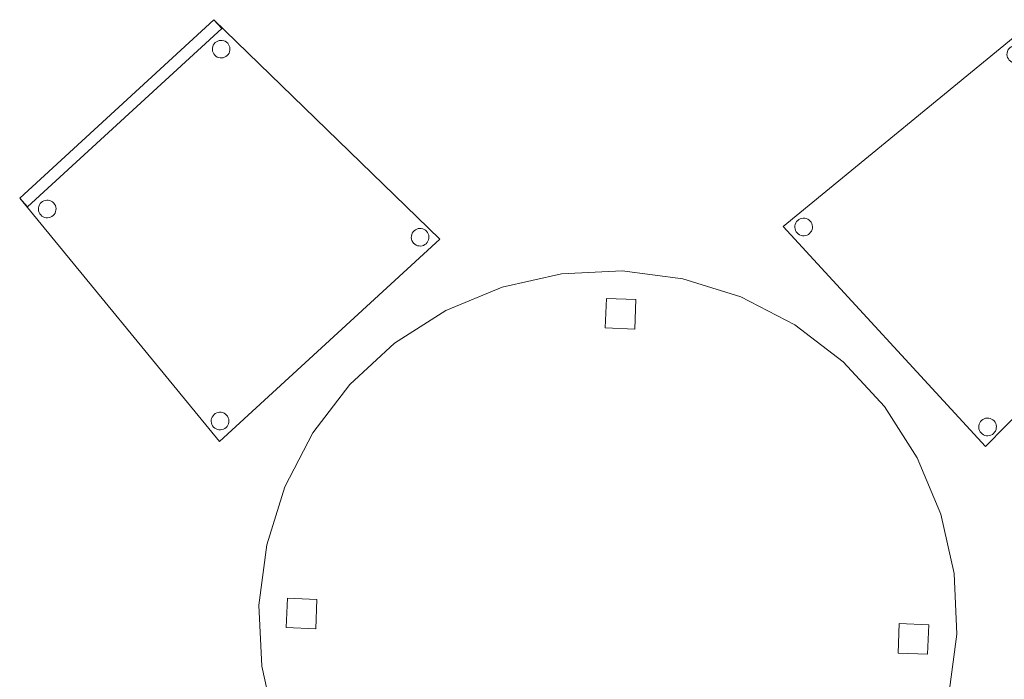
# Model space of a CAD drawing. Header units: metres. Extents: x 397.7 to 427.5, y 12.7 to 28.4.
# Tile 127 of 135: x 423.4 to 425, y 21.5 to 22.6. Entities that reach past the tile are written whole.
import ezdxf

# ---------------------------------------------------------------- set-up
doc = ezdxf.new("R2010")
doc.units = ezdxf.units.M
doc.layers.add('02_MOBILIARIO', color=7, linetype='Continuous', lineweight=18)
doc.layers.add('A-DETL-____-MBND', color=7, linetype='Continuous', lineweight=18)

# ---------------------------------------------------------------- blocks, each defined once
blk = doc.blocks.new('Family - Taula D120_P3-156298-06_PCI_P3')
at = {"layer": 'A-DETL-____-MBND', "color": 253, "true_color": 0xaaaaaa}
for p, q in [((0.4117, 1.1542), (0.5122, 1.1767)), ((0.5122, 1.1767), (0.4117, 1.1542)), ((0.5122, 1.1767), (0.6152, 1.1814)), ((0.6152, 1.1814), (0.5122, 1.1767)), ((0.6152, 1.1814), (0.7174, 1.1682)), ((0.7174, 1.1682), (0.6152, 1.1814)), ((0.7174, 1.1682), (0.8157, 1.1374)), ((0.8157, 1.1374), (0.7174, 1.1682)), ((0.3165, 1.1145), (0.4117, 1.1542)), ((0.4117, 1.1542), (0.3165, 1.1145)), ((0.5862, 1.085), (0.5882, 1.1349)), ((0.5882, 1.1349), (0.5862, 1.085)), ((0.5882, 1.1349), (0.6382, 1.1329)), ((0.6382, 1.1329), (0.5882, 1.1349)), ((0.8157, 1.1374), (0.9072, 1.09)), ((0.9072, 1.09), (0.8157, 1.1374)), ((0.6382, 1.1329), (0.6361, 1.0829)), ((0.6361, 1.0829), (0.6382, 1.1329)), ((0.2298, 1.0589), (0.3165, 1.1145)), ((0.3165, 1.1145), (0.2298, 1.0589)), ((0.6361, 1.0829), (0.5862, 1.085)), ((0.5862, 1.085), (0.6361, 1.0829)), ((0.9072, 1.09), (0.9891, 1.0275)), ((0.9891, 1.0275), (0.9072, 1.09)), ((0.1539, 0.9891), (0.2298, 1.0589)), ((0.2298, 1.0589), (0.1539, 0.9891)), ((0.9891, 1.0275), (1.0589, 0.9517)), ((1.0589, 0.9517), (0.9891, 1.0275)), ((0.0914, 0.9072), (0.1539, 0.9891)), ((0.1539, 0.9891), (0.0914, 0.9072)), ((1.0589, 0.9517), (1.1145, 0.8649)), ((1.1145, 0.8649), (1.0589, 0.9517)), ((0.044, 0.8157), (0.0914, 0.9072)), ((0.0914, 0.9072), (0.044, 0.8157)), ((1.1145, 0.8649), (1.1542, 0.7697)), ((1.1542, 0.7697), (1.1145, 0.8649)), ((0.0132, 0.7174), (0.044, 0.8157)), ((0.044, 0.8157), (0.0132, 0.7174)), ((1.1542, 0.7697), (1.1767, 0.6692)), ((1.1767, 0.6692), (1.1542, 0.7697)), ((0, 0.6152), (0.0132, 0.7174)), ((0.0132, 0.7174), (0, 0.6152)), ((1.1767, 0.6692), (1.1814, 0.5662)), ((1.1814, 0.5662), (1.1767, 0.6692)), ((0.0461, 0.5774), (0.0482, 0.6273)), ((0.0482, 0.6273), (0.0461, 0.5774)), ((0.0482, 0.6273), (0.0982, 0.6252)), ((0.0982, 0.6252), (0.0482, 0.6273)), ((0.0982, 0.6252), (0.0961, 0.5753)), ((0.0961, 0.5753), (0.0982, 0.6252)), ((0.0047, 0.5122), (0, 0.6152)), ((0, 0.6152), (0.0047, 0.5122)), ((1.082, 0.5344), (1.0841, 0.5844)), ((1.0841, 0.5844), (1.082, 0.5344)), ((1.0841, 0.5844), (1.134, 0.5823)), ((1.134, 0.5823), (1.0841, 0.5844)), ((0.0961, 0.5753), (0.0461, 0.5774)), ((0.0461, 0.5774), (0.0961, 0.5753)), ((1.134, 0.5823), (1.132, 0.5324)), ((1.132, 0.5324), (1.134, 0.5823)), ((1.1814, 0.5662), (1.1682, 0.464)), ((1.1682, 0.464), (1.1814, 0.5662)), ((1.132, 0.5324), (1.082, 0.5344)), ((1.082, 0.5344), (1.132, 0.5324)), ((0.0273, 0.4117), (0.0047, 0.5122)), ((0.0047, 0.5122), (0.0273, 0.4117)), ((1.1682, 0.464), (1.1374, 0.3657)), ((1.1374, 0.3657), (1.1682, 0.464)), ((0.0669, 0.3165), (0.0273, 0.4117)), ((0.0273, 0.4117), (0.0669, 0.3165)), ((1.1374, 0.3657), (1.09, 0.2742)), ((1.09, 0.2742), (1.1374, 0.3657)), ((0.1225, 0.2298), (0.0669, 0.3165)), ((0.0669, 0.3165), (0.1225, 0.2298)), ((1.09, 0.2742), (1.0275, 0.1923)), ((1.0275, 0.1923), (1.09, 0.2742)), ((0.1923, 0.1539), (0.1225, 0.2298)), ((0.1225, 0.2298), (0.1923, 0.1539)), ((1.0275, 0.1923), (0.9517, 0.1225)), ((0.9517, 0.1225), (1.0275, 0.1923)), ((0.2742, 0.0914), (0.1923, 0.1539)), ((0.1923, 0.1539), (0.2742, 0.0914)), ((0.9517, 0.1225), (0.8649, 0.0669)), ((0.8649, 0.0669), (0.9517, 0.1225)), ((0.3657, 0.044), (0.2742, 0.0914)), ((0.2742, 0.0914), (0.3657, 0.044)), ((0.5227, 0.0498), (0.5247, 0.0997)), ((0.5247, 0.0997), (0.5227, 0.0498)), ((0.5247, 0.0997), (0.5747, 0.0976)), ((0.5747, 0.0976), (0.5247, 0.0997)), ((0.5747, 0.0976), (0.5726, 0.0477)), ((0.5726, 0.0477), (0.5747, 0.0976)), ((0.8649, 0.0669), (0.7697, 0.0273)), ((0.7697, 0.0273), (0.8649, 0.0669)), ((0.464, 0.0132), (0.3657, 0.044)), ((0.3657, 0.044), (0.464, 0.0132)), ((0.5726, 0.0477), (0.5227, 0.0498)), ((0.5227, 0.0498), (0.5726, 0.0477)), ((0.7697, 0.0273), (0.6692, 0.0047)), ((0.6692, 0.0047), (0.7697, 0.0273)), ((0.5662, 0), (0.464, 0.0132)), ((0.464, 0.0132), (0.5662, 0)), ((0.6692, 0.0047), (0.5662, 0)), ((0.5662, 0), (0.6692, 0.0047))]:
    blk.add_line(p, q, dxfattribs=at)
blk = doc.blocks.new('Family - Cadira confident_P3-156420-06_PCI_P3')
at = {"layer": 'A-DETL-____-MBND', "color": 253, "true_color": 0xaaaaaa}
for p, q in [((0, 0.3729), (0.4124, 0.7113)), ((0.4124, 0.7113), (0, 0.3729)), ((0.3977, 0.6977), (0.4124, 0.7113)), ((0.4124, 0.7113), (0.3977, 0.6977)), ((0.4124, 0.7113), (0.7146, 0.3826)), ((0.7146, 0.3826), (0.4124, 0.7113)), ((0.4124, 0.7113), (0.7146, 0.3826)), ((0.7146, 0.3826), (0.4124, 0.7113)), ((0.6999, 0.369), (0.3977, 0.6977)), ((0.3977, 0.6977), (0.6999, 0.369)), ((0.3792, 0.6666), (0.3797, 0.6691)), ((0.3797, 0.6691), (0.3792, 0.6666)), ((0.3797, 0.6691), (0.3807, 0.6715)), ((0.3807, 0.6715), (0.3797, 0.6691)), ((0.3807, 0.6715), (0.3821, 0.6737)), ((0.3821, 0.6737), (0.3807, 0.6715)), ((0.3821, 0.6737), (0.3839, 0.6756)), ((0.3839, 0.6756), (0.3821, 0.6737)), ((0.3839, 0.6756), (0.3859, 0.6772)), ((0.3859, 0.6772), (0.3839, 0.6756)), ((0.3859, 0.6772), (0.3882, 0.6784)), ((0.3882, 0.6784), (0.3859, 0.6772)), ((0.3882, 0.6784), (0.3907, 0.6792)), ((0.3907, 0.6792), (0.3882, 0.6784)), ((0.3907, 0.6792), (0.3933, 0.6796)), ((0.3933, 0.6796), (0.3907, 0.6792)), ((0.3933, 0.6796), (0.3959, 0.6795)), ((0.3959, 0.6795), (0.3933, 0.6796)), ((0.3959, 0.6795), (0.3984, 0.6789)), ((0.3984, 0.6789), (0.3959, 0.6795)), ((0.3984, 0.6789), (0.4009, 0.6779)), ((0.4009, 0.6779), (0.3984, 0.6789)), ((0.4009, 0.6779), (0.4031, 0.6765)), ((0.4031, 0.6765), (0.4009, 0.6779)), ((0.4031, 0.6765), (0.405, 0.6748)), ((0.405, 0.6748), (0.4031, 0.6765)), ((0.405, 0.6748), (0.4066, 0.6727)), ((0.4066, 0.6727), (0.405, 0.6748)), ((0.4066, 0.6727), (0.4078, 0.6704)), ((0.4078, 0.6704), (0.4066, 0.6727)), ((0.4078, 0.6704), (0.4086, 0.6679)), ((0.4086, 0.6679), (0.4078, 0.6704)), ((0.4086, 0.6679), (0.4089, 0.6653)), ((0.4089, 0.6653), (0.4086, 0.6679)), ((0.3791, 0.664), (0.3792, 0.6666)), ((0.3792, 0.6666), (0.3791, 0.664)), ((0.3794, 0.6614), (0.3791, 0.664)), ((0.3791, 0.664), (0.3794, 0.6614)), ((0.3802, 0.6589), (0.3794, 0.6614)), ((0.3794, 0.6614), (0.3802, 0.6589)), ((0.3814, 0.6566), (0.3802, 0.6589)), ((0.3802, 0.6589), (0.3814, 0.6566)), ((0.383, 0.6545), (0.3814, 0.6566)), ((0.3814, 0.6566), (0.383, 0.6545)), ((0.3849, 0.6528), (0.383, 0.6545)), ((0.383, 0.6545), (0.3849, 0.6528)), ((0.3871, 0.6514), (0.3849, 0.6528)), ((0.3849, 0.6528), (0.3871, 0.6514)), ((0.3895, 0.6504), (0.3871, 0.6514)), ((0.3871, 0.6514), (0.3895, 0.6504)), ((0.3921, 0.6498), (0.3895, 0.6504)), ((0.3895, 0.6504), (0.3921, 0.6498)), ((0.3973, 0.6501), (0.3947, 0.6497)), ((0.3947, 0.6497), (0.3973, 0.6501)), ((0.3997, 0.6509), (0.3973, 0.6501)), ((0.3973, 0.6501), (0.3997, 0.6509)), ((0.402, 0.6521), (0.3997, 0.6509)), ((0.3997, 0.6509), (0.402, 0.6521)), ((0.4041, 0.6537), (0.402, 0.6521)), ((0.402, 0.6521), (0.4041, 0.6537)), ((0.4059, 0.6556), (0.4041, 0.6537)), ((0.4041, 0.6537), (0.4059, 0.6556)), ((0.4073, 0.6578), (0.4059, 0.6556)), ((0.4059, 0.6556), (0.4073, 0.6578)), ((0.4082, 0.6602), (0.4073, 0.6578)), ((0.4073, 0.6578), (0.4082, 0.6602)), ((0.4088, 0.6627), (0.4082, 0.6602)), ((0.4082, 0.6602), (0.4088, 0.6627)), ((0.4089, 0.6653), (0.4088, 0.6627)), ((0.4088, 0.6627), (0.4089, 0.6653)), ((0.3947, 0.6497), (0.3921, 0.6498)), ((0.3921, 0.6498), (0.3947, 0.6497)), ((0.0248, 0.383), (0.0268, 0.3846)), ((0.0268, 0.3846), (0.0248, 0.383)), ((0.0268, 0.3846), (0.0291, 0.3858)), ((0.0291, 0.3858), (0.0268, 0.3846)), ((0.0291, 0.3858), (0.0316, 0.3866)), ((0.0316, 0.3866), (0.0291, 0.3858)), ((0.0316, 0.3866), (0.0342, 0.387)), ((0.0342, 0.387), (0.0316, 0.3866)), ((0.0342, 0.387), (0.0368, 0.3868)), ((0.0368, 0.3868), (0.0342, 0.387)), ((0.0368, 0.3868), (0.0393, 0.3863)), ((0.0393, 0.3863), (0.0368, 0.3868)), ((0.0393, 0.3863), (0.0417, 0.3853)), ((0.0417, 0.3853), (0.0393, 0.3863)), ((0.0417, 0.3853), (0.0439, 0.3839)), ((0.0439, 0.3839), (0.0417, 0.3853)), ((0.0439, 0.3839), (0.0459, 0.3821)), ((0.0459, 0.3821), (0.0439, 0.3839)), ((0.6567, 0.3828), (0.659, 0.384)), ((0.659, 0.384), (0.6567, 0.3828)), ((0.659, 0.384), (0.6614, 0.3848)), ((0.6614, 0.3848), (0.659, 0.384)), ((0.6614, 0.3848), (0.664, 0.3851)), ((0.664, 0.3851), (0.6614, 0.3848)), ((0.664, 0.3851), (0.6666, 0.385)), ((0.6666, 0.385), (0.664, 0.3851)), ((0.6666, 0.385), (0.6692, 0.3844)), ((0.6692, 0.3844), (0.6666, 0.385)), ((0.6692, 0.3844), (0.6716, 0.3834)), ((0.6716, 0.3834), (0.6692, 0.3844)), ((0.6716, 0.3834), (0.6738, 0.382)), ((0.6738, 0.382), (0.6716, 0.3834)), ((0.3428, 0), (0, 0.3729)), ((0, 0.3729), (0.3428, 0)), ((0.0199, 0.3713), (0.0201, 0.3739)), ((0.0201, 0.3739), (0.0199, 0.3713)), ((0.0203, 0.3688), (0.0199, 0.3713)), ((0.0199, 0.3713), (0.0203, 0.3688)), ((0.0201, 0.3739), (0.0206, 0.3765)), ((0.0206, 0.3765), (0.0201, 0.3739)), ((0.0211, 0.3663), (0.0203, 0.3688)), ((0.0203, 0.3688), (0.0211, 0.3663)), ((0.0206, 0.3765), (0.0216, 0.3789)), ((0.0216, 0.3789), (0.0206, 0.3765)), ((0.0216, 0.3789), (0.023, 0.3811)), ((0.023, 0.3811), (0.0216, 0.3789)), ((0.023, 0.3811), (0.0248, 0.383)), ((0.0248, 0.383), (0.023, 0.3811)), ((0.0459, 0.3821), (0.0475, 0.3801)), ((0.0475, 0.3801), (0.0459, 0.3821)), ((0.0475, 0.3801), (0.0487, 0.3778)), ((0.0487, 0.3778), (0.0475, 0.3801)), ((0.0491, 0.3676), (0.0481, 0.3652)), ((0.0481, 0.3652), (0.0491, 0.3676)), ((0.0487, 0.3778), (0.0494, 0.3753)), ((0.0494, 0.3753), (0.0487, 0.3778)), ((0.0497, 0.3701), (0.0491, 0.3676)), ((0.0491, 0.3676), (0.0497, 0.3701)), ((0.0494, 0.3753), (0.0498, 0.3727)), ((0.0498, 0.3727), (0.0494, 0.3753)), ((0.0498, 0.3727), (0.0497, 0.3701)), ((0.0497, 0.3701), (0.0498, 0.3727)), ((0.7146, 0.3826), (0.3428, 0)), ((0.3428, 0), (0.7146, 0.3826)), ((0.6498, 0.3695), (0.6499, 0.3721)), ((0.6499, 0.3721), (0.6498, 0.3695)), ((0.6501, 0.3669), (0.6498, 0.3695)), ((0.6498, 0.3695), (0.6501, 0.3669)), ((0.6499, 0.3721), (0.6504, 0.3746)), ((0.6504, 0.3746), (0.6499, 0.3721)), ((0.6509, 0.3644), (0.6501, 0.3669)), ((0.6501, 0.3669), (0.6509, 0.3644)), ((0.6504, 0.3746), (0.6514, 0.377)), ((0.6514, 0.377), (0.6504, 0.3746)), ((0.6514, 0.377), (0.6528, 0.3792)), ((0.6528, 0.3792), (0.6514, 0.377)), ((0.6528, 0.3792), (0.6546, 0.3812)), ((0.6546, 0.3812), (0.6528, 0.3792)), ((0.6546, 0.3812), (0.6567, 0.3828)), ((0.6567, 0.3828), (0.6546, 0.3812)), ((0.6738, 0.382), (0.6757, 0.3803)), ((0.6757, 0.3803), (0.6738, 0.382)), ((0.6757, 0.3803), (0.6773, 0.3782)), ((0.6773, 0.3782), (0.6757, 0.3803)), ((0.6773, 0.3782), (0.6785, 0.3759)), ((0.6785, 0.3759), (0.6773, 0.3782)), ((0.6785, 0.3759), (0.6793, 0.3734)), ((0.6793, 0.3734), (0.6785, 0.3759)), ((0.6795, 0.3683), (0.679, 0.3657)), ((0.679, 0.3657), (0.6795, 0.3683)), ((0.6793, 0.3734), (0.6796, 0.3709)), ((0.6796, 0.3709), (0.6793, 0.3734)), ((0.6796, 0.3709), (0.6795, 0.3683)), ((0.6795, 0.3683), (0.6796, 0.3709)), ((0.7146, 0.3826), (0.6999, 0.369)), ((0.6999, 0.369), (0.7146, 0.3826)), ((0.0223, 0.364), (0.0211, 0.3663)), ((0.0211, 0.3663), (0.0223, 0.364)), ((0.0239, 0.3619), (0.0223, 0.364)), ((0.0223, 0.364), (0.0239, 0.3619)), ((0.0258, 0.3602), (0.0239, 0.3619)), ((0.0239, 0.3619), (0.0258, 0.3602)), ((0.028, 0.3588), (0.0258, 0.3602)), ((0.0258, 0.3602), (0.028, 0.3588)), ((0.0304, 0.3578), (0.028, 0.3588)), ((0.028, 0.3588), (0.0304, 0.3578)), ((0.033, 0.3572), (0.0304, 0.3578)), ((0.0304, 0.3578), (0.033, 0.3572)), ((0.0356, 0.3571), (0.033, 0.3572)), ((0.033, 0.3572), (0.0356, 0.3571)), ((0.0381, 0.3575), (0.0356, 0.3571)), ((0.0356, 0.3571), (0.0381, 0.3575)), ((0.0406, 0.3582), (0.0381, 0.3575)), ((0.0381, 0.3575), (0.0406, 0.3582)), ((0.0429, 0.3594), (0.0406, 0.3582)), ((0.0406, 0.3582), (0.0429, 0.3594)), ((0.045, 0.361), (0.0429, 0.3594)), ((0.0429, 0.3594), (0.045, 0.361)), ((0.0467, 0.363), (0.045, 0.361)), ((0.045, 0.361), (0.0467, 0.363)), ((0.0481, 0.3652), (0.0467, 0.363)), ((0.0467, 0.363), (0.0481, 0.3652)), ((0.6521, 0.3621), (0.6509, 0.3644)), ((0.6509, 0.3644), (0.6521, 0.3621)), ((0.6537, 0.3601), (0.6521, 0.3621)), ((0.6521, 0.3621), (0.6537, 0.3601)), ((0.6556, 0.3583), (0.6537, 0.3601)), ((0.6537, 0.3601), (0.6556, 0.3583)), ((0.6578, 0.3569), (0.6556, 0.3583)), ((0.6556, 0.3583), (0.6578, 0.3569)), ((0.6602, 0.3559), (0.6578, 0.3569)), ((0.6578, 0.3569), (0.6602, 0.3559)), ((0.6628, 0.3554), (0.6602, 0.3559)), ((0.6602, 0.3559), (0.6628, 0.3554)), ((0.6654, 0.3553), (0.6628, 0.3554)), ((0.6628, 0.3554), (0.6654, 0.3553)), ((0.668, 0.3556), (0.6654, 0.3553)), ((0.6654, 0.3553), (0.668, 0.3556)), ((0.6705, 0.3564), (0.668, 0.3556)), ((0.668, 0.3556), (0.6705, 0.3564)), ((0.6728, 0.3576), (0.6705, 0.3564)), ((0.6705, 0.3564), (0.6728, 0.3576)), ((0.6748, 0.3592), (0.6728, 0.3576)), ((0.6728, 0.3576), (0.6748, 0.3592)), ((0.6766, 0.3611), (0.6748, 0.3592)), ((0.6748, 0.3592), (0.6766, 0.3611)), ((0.678, 0.3633), (0.6766, 0.3611)), ((0.6766, 0.3611), (0.678, 0.3633)), ((0.679, 0.3657), (0.678, 0.3633)), ((0.678, 0.3633), (0.679, 0.3657)), ((0.3313, 0.0327), (0.3314, 0.0353)), ((0.3314, 0.0353), (0.3313, 0.0327)), ((0.3314, 0.0353), (0.3319, 0.0379)), ((0.3319, 0.0379), (0.3314, 0.0353)), ((0.3319, 0.0379), (0.3329, 0.0403)), ((0.3329, 0.0403), (0.3319, 0.0379)), ((0.3329, 0.0403), (0.3343, 0.0425)), ((0.3343, 0.0425), (0.3329, 0.0403)), ((0.3343, 0.0425), (0.3361, 0.0444)), ((0.3361, 0.0444), (0.3343, 0.0425)), ((0.3361, 0.0444), (0.3381, 0.046)), ((0.3381, 0.046), (0.3361, 0.0444)), ((0.3381, 0.046), (0.3405, 0.0472)), ((0.3405, 0.0472), (0.3381, 0.046)), ((0.3405, 0.0472), (0.3429, 0.048)), ((0.3429, 0.048), (0.3405, 0.0472)), ((0.3429, 0.048), (0.3455, 0.0483)), ((0.3455, 0.0483), (0.3429, 0.048)), ((0.3455, 0.0483), (0.3481, 0.0482)), ((0.3481, 0.0482), (0.3455, 0.0483)), ((0.3481, 0.0482), (0.3507, 0.0477)), ((0.3507, 0.0477), (0.3481, 0.0482)), ((0.3507, 0.0477), (0.3531, 0.0467)), ((0.3531, 0.0467), (0.3507, 0.0477)), ((0.3531, 0.0467), (0.3553, 0.0453)), ((0.3553, 0.0453), (0.3531, 0.0467)), ((0.3553, 0.0453), (0.3572, 0.0435)), ((0.3572, 0.0435), (0.3553, 0.0453)), ((0.3572, 0.0435), (0.3588, 0.0414)), ((0.3588, 0.0414), (0.3572, 0.0435)), ((0.3588, 0.0414), (0.36, 0.0391)), ((0.36, 0.0391), (0.3588, 0.0414)), ((0.36, 0.0391), (0.3608, 0.0367)), ((0.3608, 0.0367), (0.36, 0.0391)), ((0.3608, 0.0367), (0.3611, 0.0341)), ((0.3611, 0.0341), (0.3608, 0.0367)), ((0.3611, 0.0341), (0.361, 0.0315)), ((0.361, 0.0315), (0.3611, 0.0341)), ((0.3316, 0.0301), (0.3313, 0.0327)), ((0.3313, 0.0327), (0.3316, 0.0301)), ((0.3324, 0.0276), (0.3316, 0.0301)), ((0.3316, 0.0301), (0.3324, 0.0276)), ((0.3336, 0.0253), (0.3324, 0.0276)), ((0.3324, 0.0276), (0.3336, 0.0253)), ((0.3352, 0.0233), (0.3336, 0.0253)), ((0.3336, 0.0253), (0.3352, 0.0233)), ((0.3371, 0.0215), (0.3352, 0.0233)), ((0.3352, 0.0233), (0.3371, 0.0215)), ((0.3393, 0.0201), (0.3371, 0.0215)), ((0.3371, 0.0215), (0.3393, 0.0201)), ((0.3417, 0.0191), (0.3393, 0.0201)), ((0.3393, 0.0201), (0.3417, 0.0191)), ((0.3443, 0.0186), (0.3417, 0.0191)), ((0.3417, 0.0191), (0.3443, 0.0186)), ((0.3469, 0.0185), (0.3443, 0.0186)), ((0.3443, 0.0186), (0.3469, 0.0185)), ((0.3495, 0.0188), (0.3469, 0.0185)), ((0.3469, 0.0185), (0.3495, 0.0188)), ((0.3519, 0.0196), (0.3495, 0.0188)), ((0.3495, 0.0188), (0.3519, 0.0196)), ((0.3543, 0.0208), (0.3519, 0.0196)), ((0.3519, 0.0196), (0.3543, 0.0208)), ((0.3563, 0.0224), (0.3543, 0.0208)), ((0.3543, 0.0208), (0.3563, 0.0224)), ((0.3581, 0.0243), (0.3563, 0.0224)), ((0.3563, 0.0224), (0.3581, 0.0243)), ((0.3595, 0.0265), (0.3581, 0.0243)), ((0.3581, 0.0243), (0.3595, 0.0265)), ((0.3605, 0.0289), (0.3595, 0.0265)), ((0.3595, 0.0265), (0.3605, 0.0289)), ((0.361, 0.0315), (0.3605, 0.0289)), ((0.3605, 0.0289), (0.361, 0.0315))]:
    blk.add_line(p, q, dxfattribs=at)
blk = doc.blocks.new('Family - Cadira confident_P3-156570-06_PCI_P3')
at = {"layer": 'A-DETL-____-MBND', "color": 253, "true_color": 0xaaaaaa}
for p, q in [((0, 0.4124), (0.3287, 0.7146)), ((0.3287, 0.7146), (0, 0.4124)), ((0, 0.4124), (0.3287, 0.7146)), ((0.3287, 0.7146), (0, 0.4124)), ((0.3287, 0.7146), (0.3422, 0.6999)), ((0.3422, 0.6999), (0.3287, 0.7146)), ((0.3287, 0.7146), (0.7113, 0.3428)), ((0.7113, 0.3428), (0.3287, 0.7146)), ((0.3422, 0.6999), (0.0135, 0.3977)), ((0.0135, 0.3977), (0.3422, 0.6999)), ((0.3263, 0.6666), (0.3268, 0.6692)), ((0.3268, 0.6692), (0.3263, 0.6666)), ((0.3268, 0.6692), (0.3278, 0.6716)), ((0.3278, 0.6716), (0.3268, 0.6692)), ((0.3278, 0.6716), (0.3292, 0.6738)), ((0.3292, 0.6738), (0.3278, 0.6716)), ((0.3292, 0.6738), (0.331, 0.6757)), ((0.331, 0.6757), (0.3292, 0.6738)), ((0.331, 0.6757), (0.333, 0.6773)), ((0.333, 0.6773), (0.331, 0.6757)), ((0.333, 0.6773), (0.3353, 0.6785)), ((0.3353, 0.6785), (0.333, 0.6773)), ((0.3353, 0.6785), (0.3378, 0.6793)), ((0.3378, 0.6793), (0.3353, 0.6785)), ((0.3378, 0.6793), (0.3404, 0.6796)), ((0.3404, 0.6796), (0.3378, 0.6793)), ((0.3404, 0.6796), (0.343, 0.6795)), ((0.343, 0.6795), (0.3404, 0.6796)), ((0.343, 0.6795), (0.3455, 0.679)), ((0.3455, 0.679), (0.343, 0.6795)), ((0.3455, 0.679), (0.348, 0.678)), ((0.348, 0.678), (0.3455, 0.679)), ((0.348, 0.678), (0.3502, 0.6766)), ((0.3502, 0.6766), (0.348, 0.678)), ((0.3502, 0.6766), (0.3521, 0.6748)), ((0.3521, 0.6748), (0.3502, 0.6766)), ((0.3521, 0.6748), (0.3537, 0.6728)), ((0.3537, 0.6728), (0.3521, 0.6748)), ((0.3537, 0.6728), (0.3549, 0.6705)), ((0.3549, 0.6705), (0.3537, 0.6728)), ((0.3549, 0.6705), (0.3557, 0.668)), ((0.3557, 0.668), (0.3549, 0.6705)), ((0.3557, 0.668), (0.356, 0.6654)), ((0.356, 0.6654), (0.3557, 0.668)), ((0.3262, 0.664), (0.3263, 0.6666)), ((0.3263, 0.6666), (0.3262, 0.664)), ((0.3265, 0.6614), (0.3262, 0.664)), ((0.3262, 0.664), (0.3265, 0.6614)), ((0.3273, 0.659), (0.3265, 0.6614)), ((0.3265, 0.6614), (0.3273, 0.659)), ((0.3285, 0.6567), (0.3273, 0.659)), ((0.3273, 0.659), (0.3285, 0.6567)), ((0.3301, 0.6546), (0.3285, 0.6567)), ((0.3285, 0.6567), (0.3301, 0.6546)), ((0.332, 0.6528), (0.3301, 0.6546)), ((0.3301, 0.6546), (0.332, 0.6528)), ((0.3342, 0.6514), (0.332, 0.6528)), ((0.332, 0.6528), (0.3342, 0.6514)), ((0.3366, 0.6504), (0.3342, 0.6514)), ((0.3342, 0.6514), (0.3366, 0.6504)), ((0.3392, 0.6499), (0.3366, 0.6504)), ((0.3366, 0.6504), (0.3392, 0.6499)), ((0.3444, 0.6501), (0.3418, 0.6498)), ((0.3418, 0.6498), (0.3444, 0.6501)), ((0.3468, 0.6509), (0.3444, 0.6501)), ((0.3444, 0.6501), (0.3468, 0.6509)), ((0.3491, 0.6521), (0.3468, 0.6509)), ((0.3468, 0.6509), (0.3491, 0.6521)), ((0.3512, 0.6537), (0.3491, 0.6521)), ((0.3491, 0.6521), (0.3512, 0.6537)), ((0.353, 0.6556), (0.3512, 0.6537)), ((0.3512, 0.6537), (0.353, 0.6556)), ((0.3544, 0.6578), (0.353, 0.6556)), ((0.353, 0.6556), (0.3544, 0.6578)), ((0.3553, 0.6602), (0.3544, 0.6578)), ((0.3544, 0.6578), (0.3553, 0.6602)), ((0.3559, 0.6628), (0.3553, 0.6602)), ((0.3553, 0.6602), (0.3559, 0.6628)), ((0.356, 0.6654), (0.3559, 0.6628)), ((0.3559, 0.6628), (0.356, 0.6654)), ((0.3418, 0.6498), (0.3392, 0.6499)), ((0.3392, 0.6499), (0.3418, 0.6498)), ((0.0135, 0.3977), (0, 0.4124)), ((0, 0.4124), (0.0135, 0.3977)), ((0.3384, 0), (0, 0.4124)), ((0, 0.4124), (0.3384, 0)), ((0.0324, 0.3984), (0.0334, 0.4009)), ((0.0334, 0.4009), (0.0324, 0.3984)), ((0.0334, 0.4009), (0.0347, 0.4031)), ((0.0347, 0.4031), (0.0334, 0.4009)), ((0.0347, 0.4031), (0.0365, 0.405)), ((0.0365, 0.405), (0.0347, 0.4031)), ((0.0365, 0.405), (0.0386, 0.4066)), ((0.0386, 0.4066), (0.0365, 0.405)), ((0.0386, 0.4066), (0.0409, 0.4078)), ((0.0409, 0.4078), (0.0386, 0.4066)), ((0.0409, 0.4078), (0.0434, 0.4086)), ((0.0434, 0.4086), (0.0409, 0.4078)), ((0.0434, 0.4086), (0.0459, 0.4089)), ((0.0459, 0.4089), (0.0434, 0.4086)), ((0.0459, 0.4089), (0.0485, 0.4088)), ((0.0485, 0.4088), (0.0459, 0.4089)), ((0.0485, 0.4088), (0.0511, 0.4082)), ((0.0511, 0.4082), (0.0485, 0.4088)), ((0.0511, 0.4082), (0.0535, 0.4073)), ((0.0535, 0.4073), (0.0511, 0.4082)), ((0.0535, 0.4073), (0.0557, 0.4059)), ((0.0557, 0.4059), (0.0535, 0.4073)), ((0.0557, 0.4059), (0.0576, 0.4041)), ((0.0576, 0.4041), (0.0557, 0.4059)), ((0.0576, 0.4041), (0.0592, 0.402)), ((0.0592, 0.402), (0.0576, 0.4041)), ((0.0592, 0.402), (0.0604, 0.3997)), ((0.0604, 0.3997), (0.0592, 0.402)), ((0.0317, 0.3933), (0.0318, 0.3959)), ((0.0318, 0.3959), (0.0317, 0.3933)), ((0.032, 0.3907), (0.0317, 0.3933)), ((0.0317, 0.3933), (0.032, 0.3907)), ((0.0318, 0.3959), (0.0324, 0.3984)), ((0.0324, 0.3984), (0.0318, 0.3959)), ((0.0328, 0.3882), (0.032, 0.3907)), ((0.032, 0.3907), (0.0328, 0.3882)), ((0.034, 0.3859), (0.0328, 0.3882)), ((0.0328, 0.3882), (0.034, 0.3859)), ((0.0356, 0.3839), (0.034, 0.3859)), ((0.034, 0.3859), (0.0356, 0.3839)), ((0.0376, 0.3821), (0.0356, 0.3839)), ((0.0356, 0.3839), (0.0376, 0.3821)), ((0.0585, 0.3849), (0.0567, 0.383)), ((0.0567, 0.383), (0.0585, 0.3849)), ((0.0599, 0.3871), (0.0585, 0.3849)), ((0.0585, 0.3849), (0.0599, 0.3871)), ((0.0609, 0.3895), (0.0599, 0.3871)), ((0.0599, 0.3871), (0.0609, 0.3895)), ((0.0604, 0.3997), (0.0612, 0.3973)), ((0.0612, 0.3973), (0.0604, 0.3997)), ((0.0614, 0.3921), (0.0609, 0.3895)), ((0.0609, 0.3895), (0.0614, 0.3921)), ((0.0612, 0.3973), (0.0615, 0.3947)), ((0.0615, 0.3947), (0.0612, 0.3973)), ((0.0615, 0.3947), (0.0614, 0.3921)), ((0.0614, 0.3921), (0.0615, 0.3947)), ((0.0398, 0.3807), (0.0376, 0.3821)), ((0.0376, 0.3821), (0.0398, 0.3807)), ((0.0422, 0.3797), (0.0398, 0.3807)), ((0.0398, 0.3807), (0.0422, 0.3797)), ((0.0447, 0.3792), (0.0422, 0.3797)), ((0.0422, 0.3797), (0.0447, 0.3792)), ((0.0473, 0.3791), (0.0447, 0.3792)), ((0.0447, 0.3792), (0.0473, 0.3791)), ((0.0499, 0.3794), (0.0473, 0.3791)), ((0.0473, 0.3791), (0.0499, 0.3794)), ((0.0524, 0.3802), (0.0499, 0.3794)), ((0.0499, 0.3794), (0.0524, 0.3802)), ((0.0547, 0.3814), (0.0524, 0.3802)), ((0.0524, 0.3802), (0.0547, 0.3814)), ((0.0567, 0.383), (0.0547, 0.3814)), ((0.0547, 0.3814), (0.0567, 0.383)), ((0.6631, 0.3481), (0.6636, 0.3507)), ((0.6636, 0.3507), (0.6631, 0.3481)), ((0.6636, 0.3507), (0.6646, 0.3531)), ((0.6646, 0.3531), (0.6636, 0.3507)), ((0.6646, 0.3531), (0.666, 0.3553)), ((0.666, 0.3553), (0.6646, 0.3531)), ((0.666, 0.3553), (0.6678, 0.3572)), ((0.6678, 0.3572), (0.666, 0.3553)), ((0.6678, 0.3572), (0.6698, 0.3588)), ((0.6698, 0.3588), (0.6678, 0.3572)), ((0.6698, 0.3588), (0.6721, 0.36)), ((0.6721, 0.36), (0.6698, 0.3588)), ((0.6721, 0.36), (0.6746, 0.3608)), ((0.6746, 0.3608), (0.6721, 0.36)), ((0.6746, 0.3608), (0.6772, 0.3611)), ((0.6772, 0.3611), (0.6746, 0.3608)), ((0.6772, 0.3611), (0.6798, 0.361)), ((0.6798, 0.361), (0.6772, 0.3611)), ((0.6798, 0.361), (0.6823, 0.3605)), ((0.6823, 0.3605), (0.6798, 0.361)), ((0.6823, 0.3605), (0.6847, 0.3595)), ((0.6847, 0.3595), (0.6823, 0.3605)), ((0.6847, 0.3595), (0.6869, 0.3581)), ((0.6869, 0.3581), (0.6847, 0.3595)), ((0.6869, 0.3581), (0.6889, 0.3563)), ((0.6889, 0.3563), (0.6869, 0.3581)), ((0.6889, 0.3563), (0.6904, 0.3543)), ((0.6904, 0.3543), (0.6889, 0.3563)), ((0.6904, 0.3543), (0.6917, 0.3519)), ((0.6917, 0.3519), (0.6904, 0.3543)), ((0.6917, 0.3519), (0.6924, 0.3495)), ((0.6924, 0.3495), (0.6917, 0.3519)), ((0.7113, 0.3428), (0.3384, 0)), ((0.3384, 0), (0.7113, 0.3428)), ((0.6629, 0.3455), (0.6631, 0.3481)), ((0.6631, 0.3481), (0.6629, 0.3455)), ((0.6633, 0.3429), (0.6629, 0.3455)), ((0.6629, 0.3455), (0.6633, 0.3429)), ((0.6641, 0.3405), (0.6633, 0.3429)), ((0.6633, 0.3429), (0.6641, 0.3405)), ((0.6653, 0.3381), (0.6641, 0.3405)), ((0.6641, 0.3405), (0.6653, 0.3381)), ((0.6669, 0.3361), (0.6653, 0.3381)), ((0.6653, 0.3381), (0.6669, 0.3361)), ((0.6688, 0.3343), (0.6669, 0.3361)), ((0.6669, 0.3361), (0.6688, 0.3343)), ((0.671, 0.3329), (0.6688, 0.3343)), ((0.6688, 0.3343), (0.671, 0.3329)), ((0.6859, 0.3336), (0.6836, 0.3324)), ((0.6836, 0.3324), (0.6859, 0.3336)), ((0.688, 0.3352), (0.6859, 0.3336)), ((0.6859, 0.3336), (0.688, 0.3352)), ((0.6897, 0.3371), (0.688, 0.3352)), ((0.688, 0.3352), (0.6897, 0.3371)), ((0.6911, 0.3393), (0.6897, 0.3371)), ((0.6897, 0.3371), (0.6911, 0.3393)), ((0.6921, 0.3417), (0.6911, 0.3393)), ((0.6911, 0.3393), (0.6921, 0.3417)), ((0.6927, 0.3443), (0.6921, 0.3417)), ((0.6921, 0.3417), (0.6927, 0.3443)), ((0.6924, 0.3495), (0.6928, 0.3469)), ((0.6928, 0.3469), (0.6924, 0.3495)), ((0.6928, 0.3469), (0.6927, 0.3443)), ((0.6927, 0.3443), (0.6928, 0.3469)), ((0.6734, 0.3319), (0.671, 0.3329)), ((0.671, 0.3329), (0.6734, 0.3319)), ((0.676, 0.3314), (0.6734, 0.3319)), ((0.6734, 0.3319), (0.676, 0.3314)), ((0.6786, 0.3313), (0.676, 0.3314)), ((0.676, 0.3314), (0.6786, 0.3313)), ((0.6811, 0.3316), (0.6786, 0.3313)), ((0.6786, 0.3313), (0.6811, 0.3316)), ((0.6836, 0.3324), (0.6811, 0.3316)), ((0.6811, 0.3316), (0.6836, 0.3324)), ((0.3243, 0.0342), (0.3244, 0.0368)), ((0.3244, 0.0368), (0.3243, 0.0342)), ((0.3247, 0.0316), (0.3243, 0.0342)), ((0.3243, 0.0342), (0.3247, 0.0316)), ((0.3244, 0.0368), (0.325, 0.0393)), ((0.325, 0.0393), (0.3244, 0.0368)), ((0.325, 0.0393), (0.326, 0.0417)), ((0.326, 0.0417), (0.325, 0.0393)), ((0.326, 0.0417), (0.3274, 0.0439)), ((0.3274, 0.0439), (0.326, 0.0417)), ((0.3274, 0.0439), (0.3291, 0.0459)), ((0.3291, 0.0459), (0.3274, 0.0439)), ((0.3291, 0.0459), (0.3312, 0.0475)), ((0.3312, 0.0475), (0.3291, 0.0459)), ((0.3312, 0.0475), (0.3335, 0.0487)), ((0.3335, 0.0487), (0.3312, 0.0475)), ((0.3335, 0.0487), (0.336, 0.0494)), ((0.336, 0.0494), (0.3335, 0.0487)), ((0.336, 0.0494), (0.3385, 0.0498)), ((0.3385, 0.0498), (0.336, 0.0494)), ((0.3385, 0.0498), (0.3411, 0.0497)), ((0.3411, 0.0497), (0.3385, 0.0498)), ((0.3411, 0.0497), (0.3437, 0.0491)), ((0.3437, 0.0491), (0.3411, 0.0497)), ((0.3437, 0.0491), (0.3461, 0.0481)), ((0.3461, 0.0481), (0.3437, 0.0491)), ((0.3461, 0.0481), (0.3483, 0.0467)), ((0.3483, 0.0467), (0.3461, 0.0481)), ((0.3483, 0.0467), (0.3502, 0.045)), ((0.3502, 0.045), (0.3483, 0.0467)), ((0.3502, 0.045), (0.3518, 0.0429)), ((0.3518, 0.0429), (0.3502, 0.045)), ((0.3518, 0.0429), (0.353, 0.0406)), ((0.353, 0.0406), (0.3518, 0.0429)), ((0.353, 0.0406), (0.3538, 0.0381)), ((0.3538, 0.0381), (0.353, 0.0406)), ((0.3538, 0.0381), (0.3542, 0.0356)), ((0.3542, 0.0356), (0.3538, 0.0381)), ((0.3542, 0.0356), (0.354, 0.033)), ((0.354, 0.033), (0.3542, 0.0356)), ((0.3254, 0.0291), (0.3247, 0.0316)), ((0.3247, 0.0316), (0.3254, 0.0291)), ((0.3267, 0.0268), (0.3254, 0.0291)), ((0.3254, 0.0291), (0.3267, 0.0268)), ((0.3282, 0.0248), (0.3267, 0.0268)), ((0.3267, 0.0268), (0.3282, 0.0248)), ((0.3302, 0.023), (0.3282, 0.0248)), ((0.3282, 0.0248), (0.3302, 0.023)), ((0.3324, 0.0216), (0.3302, 0.023)), ((0.3302, 0.023), (0.3324, 0.0216)), ((0.3348, 0.0206), (0.3324, 0.0216)), ((0.3324, 0.0216), (0.3348, 0.0206)), ((0.3373, 0.0201), (0.3348, 0.0206)), ((0.3348, 0.0206), (0.3373, 0.0201)), ((0.3399, 0.0199), (0.3373, 0.0201)), ((0.3373, 0.0201), (0.3399, 0.0199)), ((0.3425, 0.0203), (0.3399, 0.0199)), ((0.3399, 0.0199), (0.3425, 0.0203)), ((0.345, 0.0211), (0.3425, 0.0203)), ((0.3425, 0.0203), (0.345, 0.0211)), ((0.3473, 0.0223), (0.345, 0.0211)), ((0.345, 0.0211), (0.3473, 0.0223)), ((0.3493, 0.0239), (0.3473, 0.0223)), ((0.3473, 0.0223), (0.3493, 0.0239)), ((0.3511, 0.0258), (0.3493, 0.0239)), ((0.3493, 0.0239), (0.3511, 0.0258)), ((0.3525, 0.028), (0.3511, 0.0258)), ((0.3511, 0.0258), (0.3525, 0.028)), ((0.3535, 0.0304), (0.3525, 0.028)), ((0.3525, 0.028), (0.3535, 0.0304)), ((0.354, 0.033), (0.3535, 0.0304)), ((0.3535, 0.0304), (0.354, 0.033))]:
    blk.add_line(p, q, dxfattribs=at)
blk = doc.blocks.new('LONDR55-XX_ZZ-ARQ-CAA-M3D-Londres55_ifc-1-06_PCI_P3')
at = {"layer": '02_MOBILIARIO', "color": 253, "lineweight": 18, "true_color": 0xaaaaaa}
for name, p in [('Family - Cadira confident_P3-156570-06_PCI_P3', (423.3645, 21.9352)), ('Family - Cadira confident_P3-156420-06_PCI_P3', (424.6568, 21.9267)), ('Family - Taula D120_P3-156298-06_PCI_P3', (423.7695, 21.0428))]:
    blk.add_blockref(name, p, dxfattribs=at)

msp = doc.modelspace()

# ---------------------------------------------------------------- block references
at = {"lineweight": 5}
msp.add_blockref('LONDR55-XX_ZZ-ARQ-CAA-M3D-Londres55_ifc-1-06_PCI_P3', (0, 0), dxfattribs=at)

doc.saveas('drawing.dxf')
